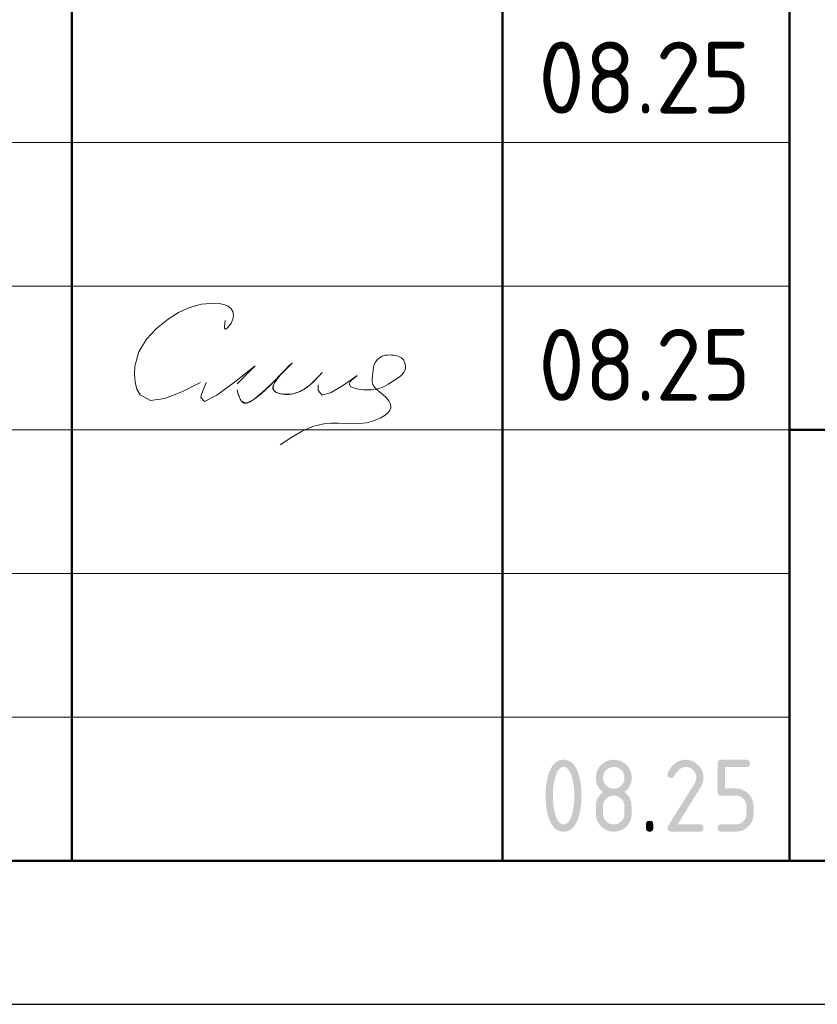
# Model space of a CAD drawing. Header units: millimetres. Extents: x 0 to 30446, y 0 to 14850.
# Tile 14 of 26: x 13409 to 14798, y 0 to 1714. Entities that reach past the tile are written whole.
import ezdxf

# ---------------------------------------------------------------- set-up
doc = ezdxf.new("R2010")
doc.units = ezdxf.units.MM
doc.layers.add('Standard', color=7, linetype='Continuous', lineweight=25)
doc.styles.add('ISOCPEUR', font='txt')

msp = doc.modelspace()

# ---------------------------------------------------------------- hatches: boundary and pattern name
at = {"layer": 'Standard', "linetype": 'Continuous', "lineweight": 25, "transparency": 33554687}
h = msp.add_hatch(color=7, dxfattribs=at)
h.paths.add_polyline_path([(14374.9, 363.1), (14374.9, 367), (14374.7, 370.8), (14374.5, 374.6), (14374.1, 378.2), (14373.7, 381.9), (14373.1, 385.4), (14372.4, 389), (14371.6, 392.4), (14371, 395), (14370.3, 397.3), (14369.6, 399.5), (14368.8, 401.5), (14368, 403.4), (14367.1, 405), (14366.2, 406.6), (14365.3, 407.9), (14364.3, 409.2), (14363.3, 410.2), (14362.2, 411.2), (14361.1, 411.8), (14360, 412.5), (14358.8, 412.8), (14357.5, 413.1), (14356.2, 413.1), (14355, 413.1), (14353.8, 412.8), (14352.6, 412.5), (14351.4, 411.8), (14350.3, 411.2), (14349.3, 410.2), (14348.2, 409.2), (14347.3, 407.9), (14346.3, 406.6), (14345.5, 405), (14344.6, 403.4), (14343.8, 401.4), (14343, 399.5), (14342.3, 397.2), (14341.6, 394.9), (14341, 392.3), (14340.1, 388.8), (14339.5, 385.2), (14338.8, 381.6), (14338.4, 378), (14338, 374.4), (14337.8, 370.6), (14337.6, 366.9), (14337.6, 363.1), (14337.6, 359.3), (14337.8, 355.5), (14338, 351.8), (14338.4, 348.1), (14338.8, 344.5), (14339.4, 340.9), (14340, 337.3), (14340.9, 333.9), (14341.5, 331.3), (14342.2, 329), (14342.9, 326.8), (14343.7, 324.8), (14344.5, 322.9), (14345.4, 321.3), (14346.3, 319.6), (14347.2, 318.4), (14348.2, 317.1), (14349.2, 316.1), (14350.3, 315.1), (14351.4, 314.5), (14352.5, 313.8), (14353.7, 313.5), (14354.9, 313.2), (14356.2, 313.2), (14357.5, 313.2), (14358.8, 313.5), (14360, 313.8), (14361.1, 314.5), (14362.2, 315.1), (14363.3, 316.1), (14364.3, 317.1), (14365.3, 318.4), (14366.2, 319.6), (14367.1, 321.3), (14368, 322.9), (14368.8, 324.8), (14369.6, 326.8), (14370.3, 329), (14371, 331.3), (14371.6, 333.9), (14372.4, 337.3), (14373.1, 340.9), (14373.7, 344.5), (14374.1, 348.1), (14374.5, 351.8), (14374.7, 355.5), (14374.9, 359.3)])
h.paths.add_polyline_path([(14387.4, 363.1), (14387.4, 360.3), (14387.4, 357.7), (14387.3, 355), (14387.1, 352.3), (14386.9, 349.7), (14386.7, 347.2), (14386.4, 344.7), (14386.1, 342.3), (14385.7, 339.9), (14385.3, 337.6), (14384.9, 335.3), (14384.4, 333), (14383.8, 330.8), (14383.2, 328.7), (14382.6, 326.5), (14382, 324.5), (14381, 321.5), (14379.8, 318.9), (14378.6, 316.3), (14377.3, 314.1), (14376, 311.8), (14374.6, 310), (14373.1, 308.1), (14371.5, 306.6), (14369.9, 305.1), (14368.1, 304), (14366.4, 302.9), (14364.5, 302.1), (14362.6, 301.4), (14360.5, 301), (14358.5, 300.6), (14356.2, 300.6), (14354, 300.6), (14352, 301), (14349.9, 301.4), (14348, 302.1), (14346.1, 302.9), (14344.3, 304), (14342.6, 305.1), (14341, 306.6), (14339.4, 308.1), (14337.9, 309.9), (14336.5, 311.8), (14335.2, 314), (14333.9, 316.2), (14332.7, 318.8), (14331.5, 321.4), (14330.5, 324.4), (14329.8, 326.4), (14329.2, 328.6), (14328.6, 330.7), (14328.1, 332.9), (14327.6, 335.2), (14327.2, 337.5), (14326.8, 339.8), (14326.4, 342.2), (14326.1, 344.7), (14325.8, 347.2), (14325.6, 349.7), (14325.4, 352.3), (14325.2, 354.9), (14325.1, 357.6), (14325.1, 360.3), (14325.1, 363.1), (14325.1, 365.9), (14325.1, 368.7), (14325.2, 371.4), (14325.4, 374), (14325.6, 376.6), (14325.8, 379.1), (14326.1, 381.6), (14326.4, 384), (14326.8, 386.5), (14327.2, 388.8), (14327.6, 391.1), (14328.1, 393.3), (14328.6, 395.6), (14329.2, 397.7), (14329.8, 399.8), (14330.5, 401.9), (14331.5, 404.8), (14332.7, 407.4), (14333.9, 410), (14335.2, 412.3), (14336.5, 414.5), (14337.9, 416.4), (14339.4, 418.2), (14341, 419.7), (14342.6, 421.2), (14344.3, 422.3), (14346.1, 423.4), (14348, 424.2), (14349.9, 424.9), (14352, 425.3), (14354, 425.6), (14356.2, 425.6), (14358.5, 425.6), (14360.5, 425.3), (14362.6, 424.9), (14364.5, 424.1), (14366.4, 423.4), (14368.1, 422.3), (14369.9, 421.2), (14371.5, 419.7), (14373.1, 418.2), (14374.6, 416.3), (14376, 414.5), (14377.3, 412.2), (14378.6, 410), (14379.8, 407.4), (14381, 404.8), (14382, 401.8), (14382.6, 399.7), (14383.2, 397.6), (14383.8, 395.5), (14384.4, 393.3), (14384.9, 391), (14385.3, 388.7), (14385.7, 386.4), (14386.1, 384), (14386.4, 381.6), (14386.7, 379.1), (14386.9, 376.5), (14387.1, 373.9), (14387.3, 371.3), (14387.4, 368.6), (14387.4, 365.9)], flags=16)
h = msp.add_hatch(color=7, dxfattribs=at)
h.paths.add_polyline_path([(14443.7, 313.2), (14445.6, 313.2), (14447.4, 313.5), (14449.2, 313.8), (14450.9, 314.5), (14452.6, 315.2), (14454.1, 316.2), (14455.6, 317.2), (14456.9, 318.6), (14458.3, 320), (14459.3, 321.5), (14460.3, 323), (14461, 324.7), (14461.7, 326.3), (14462, 328.1), (14462.3, 329.9), (14462.3, 331.9), (14462.3, 344.4), (14462.3, 346.4), (14462, 348.1), (14461.7, 349.9), (14461, 351.6), (14460.3, 353.3), (14459.3, 354.8), (14458.2, 356.3), (14456.9, 357.7), (14455.5, 359), (14454, 360.1), (14452.5, 361.1), (14450.8, 361.8), (14449.2, 362.5), (14447.4, 362.8), (14445.6, 363.2), (14443.7, 363.2), (14441.7, 363.2), (14439.9, 362.8), (14438.1, 362.5), (14436.5, 361.8), (14434.8, 361.1), (14433.3, 360.1), (14431.8, 359.1), (14430.4, 357.7), (14429.1, 356.3), (14428.1, 354.8), (14427, 353.3), (14426.4, 351.7), (14425.7, 350), (14425.3, 348.2), (14425, 346.4), (14425, 344.4), (14425, 331.9), (14425, 329.9), (14425.3, 328.1), (14425.7, 326.3), (14426.4, 324.7), (14427, 323), (14428.1, 321.5), (14429.1, 320), (14430.4, 318.6), (14431.8, 317.2), (14433.3, 316.2), (14434.8, 315.2), (14436.5, 314.5), (14438.1, 313.8), (14439.9, 313.5), (14441.7, 313.2)])
h.paths.add_polyline_path([(14443.7, 300.6), (14442.1, 300.6), (14440.5, 300.8), (14438.9, 300.9), (14437.4, 301.2), (14435.9, 301.5), (14434.5, 301.9), (14433.1, 302.4), (14431.7, 302.9), (14430.3, 303.5), (14429, 304.2), (14427.7, 304.9), (14426.4, 305.8), (14425.1, 306.6), (14423.9, 307.6), (14422.7, 308.6), (14421.6, 309.8), (14420.5, 310.9), (14419.5, 312.1), (14418.5, 313.3), (14417.6, 314.6), (14416.8, 315.9), (14416, 317.2), (14415.3, 318.5), (14414.8, 319.9), (14414.2, 321.3), (14413.8, 322.7), (14413.3, 324.1), (14413.1, 325.6), (14412.8, 327.1), (14412.6, 328.7), (14412.5, 330.3), (14412.5, 331.9), (14412.5, 344.4), (14412.5, 346.3), (14412.7, 348.2), (14412.9, 350), (14413.3, 351.8), (14413.7, 353.5), (14414.2, 355.2), (14414.8, 356.8), (14415.6, 358.4), (14416.4, 360), (14417.4, 361.4), (14418.4, 362.9), (14419.5, 364.3), (14420.7, 365.7), (14422.1, 366.9), (14423.4, 368.2), (14425, 369.4), (14423.4, 370.6), (14422.1, 371.9), (14420.7, 373.1), (14419.5, 374.5), (14418.4, 375.9), (14417.4, 377.3), (14416.4, 378.8), (14415.6, 380.4), (14414.8, 381.9), (14414.2, 383.6), (14413.7, 385.3), (14413.3, 387), (14412.9, 388.8), (14412.7, 390.6), (14412.5, 392.4), (14412.5, 394.4), (14412.5, 396), (14412.6, 397.6), (14412.8, 399.1), (14413.1, 400.6), (14413.3, 402.1), (14413.8, 403.6), (14414.2, 405), (14414.8, 406.4), (14415.3, 407.8), (14416, 409.1), (14416.8, 410.4), (14417.6, 411.7), (14418.5, 413), (14419.5, 414.2), (14420.5, 415.4), (14421.6, 416.5), (14422.7, 417.6), (14423.9, 418.6), (14425.1, 419.6), (14426.4, 420.5), (14427.7, 421.4), (14429, 422.1), (14430.3, 422.8), (14431.7, 423.4), (14433.1, 423.9), (14434.5, 424.4), (14435.9, 424.8), (14437.4, 425.1), (14438.9, 425.4), (14440.5, 425.5), (14442.1, 425.6), (14443.7, 425.6), (14445.3, 425.6), (14446.9, 425.5), (14448.4, 425.4), (14449.9, 425.1), (14451.4, 424.8), (14452.8, 424.4), (14454.3, 423.9), (14455.7, 423.4), (14457, 422.8), (14458.4, 422.1), (14459.7, 421.4), (14460.9, 420.5), (14462.2, 419.6), (14463.4, 418.6), (14464.6, 417.6), (14465.7, 416.5), (14466.9, 415.4), (14467.9, 414.2), (14468.9, 413), (14469.7, 411.7), (14470.6, 410.4), (14471.3, 409.1), (14472, 407.8), (14472.6, 406.4), (14473.2, 405), (14473.6, 403.6), (14474, 402.1), (14474.3, 400.6), (14474.6, 399.1), (14474.7, 397.6), (14474.9, 396), (14474.9, 394.4), (14474.9, 392.4), (14474.7, 390.6), (14474.5, 388.8), (14474.1, 387), (14473.7, 385.3), (14473.1, 383.6), (14472.5, 381.9), (14471.7, 380.4), (14471, 378.8), (14470, 377.3), (14469, 375.9), (14467.8, 374.5), (14466.7, 373.1), (14465.3, 371.9), (14463.9, 370.6), (14462.3, 369.4), (14464.6, 367.7), (14466.4, 365.8), (14468.3, 363.9), (14469.7, 361.8), (14471.1, 359.7), (14472.1, 357.4), (14473.1, 355.1), (14473.7, 352.6), (14473.9, 352), (14474, 351.2), (14474.1, 350.4), (14474.2, 349.5), (14474.3, 348.5), (14474.4, 347.4), (14474.5, 346.2), (14474.6, 344.9), (14474.6, 343.6), (14474.7, 342.2), (14474.8, 340.7), (14474.8, 339.1), (14474.8, 337.5), (14474.8, 335.7), (14474.9, 333.9), (14474.9, 331.9), (14474.9, 330.3), (14474.7, 328.7), (14474.6, 327.1), (14474.3, 325.6), (14474, 324.1), (14473.6, 322.7), (14473.2, 321.3), (14472.6, 319.9), (14472, 318.5), (14471.3, 317.2), (14470.6, 315.9), (14469.7, 314.6), (14468.9, 313.3), (14467.9, 312.1), (14466.9, 310.9), (14465.7, 309.8), (14464.6, 308.6), (14463.4, 307.6), (14462.2, 306.6), (14460.9, 305.8), (14459.7, 304.9), (14458.4, 304.2), (14457, 303.5), (14455.7, 302.9), (14454.3, 302.4), (14452.8, 301.9), (14451.4, 301.5), (14449.9, 301.2), (14448.4, 300.9), (14446.9, 300.8), (14445.3, 300.6)], flags=16)
h.paths.add_polyline_path([(14443.7, 375.6), (14445.6, 375.6), (14447.4, 376), (14449.2, 376.3), (14450.9, 377), (14452.6, 377.7), (14454.1, 378.7), (14455.6, 379.7), (14456.9, 381.1), (14458.3, 382.4), (14459.3, 383.9), (14460.3, 385.4), (14461, 387.1), (14461.7, 388.8), (14462, 390.6), (14462.3, 392.4), (14462.3, 394.4), (14462.3, 396.3), (14462, 398.1), (14461.7, 399.9), (14461, 401.6), (14460.3, 403.2), (14459.3, 404.7), (14458.2, 406.2), (14456.9, 407.6), (14455.5, 409), (14454, 410), (14452.5, 411.1), (14450.8, 411.7), (14449.2, 412.4), (14447.4, 412.8), (14445.6, 413.1), (14443.7, 413.1), (14441.7, 413.1), (14439.9, 412.8), (14438.1, 412.4), (14436.5, 411.7), (14434.8, 411.1), (14433.3, 410), (14431.8, 409), (14430.4, 407.7), (14429.1, 406.3), (14428.1, 404.8), (14427, 403.3), (14426.4, 401.6), (14425.7, 400), (14425.3, 398.1), (14425, 396.3), (14425, 394.4), (14425, 392.4), (14425.3, 390.6), (14425.7, 388.8), (14426.4, 387.1), (14427, 385.4), (14428.1, 383.9), (14429.1, 382.4), (14430.4, 381.1), (14431.8, 379.7), (14433.3, 378.7), (14434.8, 377.7), (14436.5, 377), (14438.1, 376.3), (14439.9, 376), (14441.7, 375.6)])
for points in [[(14568.6, 425.6), (14570.2, 425.6), (14571.8, 425.5), (14573.3, 425.4), (14574.8, 425.1), (14576.3, 424.8), (14577.8, 424.4), (14579.2, 423.9), (14580.6, 423.4), (14582, 422.8), (14583.3, 422.1), (14584.6, 421.4), (14585.9, 420.5), (14587.1, 419.6), (14588.3, 418.6), (14589.5, 417.6), (14590.7, 416.5), (14591.8, 415.4), (14592.8, 414.2), (14593.8, 413), (14594.7, 411.7), (14595.5, 410.4), (14596.3, 409.1), (14597, 407.8), (14597.5, 406.4), (14598.1, 405), (14598.5, 403.6), (14599, 402.1), (14599.2, 400.6), (14599.5, 399.1), (14599.7, 397.6), (14599.8, 396), (14599.8, 394.4), (14599.8, 392.2), (14599.5, 389.9), (14599.1, 387.7), (14598.4, 385.5), (14597.7, 383.2), (14596.6, 380.9), (14595.6, 378.7), (14594.1, 376.4), (14554.8, 313.2), (14593.6, 313.2), (14594.4, 313.2), (14595, 313.1), (14595.7, 313), (14596.3, 312.8), (14596.9, 312.6), (14597.4, 312.3), (14597.9, 312), (14598.3, 311.6), (14598.7, 311.2), (14598.9, 310.7), (14599.2, 310.2), (14599.4, 309.6), (14599.6, 309.1), (14599.7, 308.4), (14599.8, 307.7), (14599.8, 306.9), (14599.8, 306.1), (14599.7, 305.4), (14599.6, 304.8), (14599.4, 304.2), (14599.2, 303.6), (14598.9, 303.1), (14598.7, 302.6), (14598.3, 302.2), (14597.9, 301.8), (14597.4, 301.5), (14596.9, 301.2), (14596.3, 301), (14595.7, 300.8), (14595, 300.7), (14594.4, 300.6), (14593.6, 300.6), (14543.6, 300.6), (14542.8, 300.6), (14542.1, 300.7), (14541.4, 300.8), (14540.9, 301), (14540.3, 301.2), (14539.8, 301.5), (14539.3, 301.8), (14538.9, 302.2), (14538.5, 302.6), (14538.2, 303.1), (14537.9, 303.6), (14537.7, 304.2), (14537.5, 304.7), (14537.4, 305.4), (14537.3, 306.1), (14537.3, 306.9), (14537.3, 307.8), (14537.6, 308.7), (14537.9, 309.6), (14538.4, 310.5), (14584.2, 384.1), (14585, 385.3), (14585.6, 386.6), (14586.2, 387.9), (14586.5, 389.1), (14586.9, 390.4), (14587.1, 391.7), (14587.3, 393), (14587.3, 394.4), (14587.3, 396.3), (14587, 398.1), (14586.6, 399.9), (14585.9, 401.6), (14585.3, 403.2), (14584.2, 404.7), (14583.2, 406.3), (14581.8, 407.6), (14580.5, 409), (14578.9, 410), (14577.4, 411.1), (14575.8, 411.7), (14574.1, 412.4), (14572.3, 412.8), (14570.5, 413.1), (14568.6, 413.1), (14567.3, 413.1), (14566, 412.9), (14564.7, 412.6), (14563.4, 412.1), (14562.1, 411.6), (14560.9, 410.9), (14559.6, 410.2), (14558.4, 409.2), (14557.2, 408.2), (14556, 407), (14554.8, 405.8), (14553.6, 404.3), (14552.4, 402.8), (14551.3, 401.1), (14550.1, 399.4), (14549, 397.4), (14548.6, 396.6), (14548, 396.1), (14547.5, 395.5), (14546.8, 395.1), (14546.1, 394.8), (14545.3, 394.6), (14544.5, 394.4), (14543.6, 394.4), (14542.8, 394.4), (14542.1, 394.5), (14541.4, 394.6), (14540.9, 394.8), (14540.3, 395), (14539.8, 395.3), (14539.3, 395.5), (14538.9, 395.9), (14538.5, 396.3), (14538.2, 396.8), (14537.9, 397.3), (14537.7, 397.9), (14537.5, 398.5), (14537.4, 399.2), (14537.3, 399.8), (14537.3, 400.6), (14537.3, 401.3), (14537.5, 402), (14537.6, 402.6), (14537.9, 403.2), (14539.4, 406), (14540.9, 408.4), (14542.5, 410.9), (14544.2, 413), (14545.9, 415.1), (14547.7, 416.9), (14549.5, 418.6), (14551.4, 420), (14553.3, 421.4), (14555.3, 422.5), (14557.4, 423.5), (14559.5, 424.2), (14561.7, 424.9), (14563.9, 425.3), (14566.2, 425.6)], [(14624.8, 369.4), (14624.8, 419.4), (14624.8, 420.2), (14624.9, 420.9), (14625, 421.5), (14625.2, 422.1), (14625.4, 422.7), (14625.7, 423.2), (14626, 423.7), (14626.4, 424.1), (14626.7, 424.5), (14627.2, 424.8), (14627.7, 425.1), (14628.3, 425.3), (14628.9, 425.4), (14629.6, 425.5), (14630.3, 425.6), (14631, 425.6), (14674.7, 425.6), (14675.4, 425.6), (14676.1, 425.5), (14676.8, 425.4), (14677.4, 425.3), (14678, 425.1), (14678.5, 424.8), (14679, 424.5), (14679.3, 424.1), (14679.7, 423.7), (14680, 423.2), (14680.3, 422.7), (14680.5, 422.1), (14680.7, 421.5), (14680.8, 420.8), (14680.9, 420.2), (14680.9, 419.4), (14680.9, 418.6), (14680.8, 417.9), (14680.7, 417.2), (14680.5, 416.6), (14680.3, 416.1), (14680, 415.6), (14679.7, 415.1), (14679.3, 414.7), (14679, 414.3), (14678.5, 414), (14678, 413.7), (14677.4, 413.5), (14676.8, 413.3), (14676.1, 413.2), (14675.4, 413.1), (14674.7, 413.1), (14637.3, 413.1), (14637.3, 375.7), (14656, 375.7), (14657.6, 375.7), (14659.2, 375.5), (14660.8, 375.4), (14662.2, 375.1), (14663.7, 374.8), (14665.2, 374.4), (14666.6, 373.9), (14668, 373.4), (14669.4, 372.8), (14670.7, 372.1), (14672, 371.4), (14673.3, 370.5), (14674.5, 369.6), (14675.7, 368.6), (14676.9, 367.6), (14678.1, 366.5), (14679.2, 365.3), (14680.2, 364.1), (14681.2, 362.9), (14682.1, 361.7), (14682.9, 360.4), (14683.6, 359.1), (14684.3, 357.7), (14684.9, 356.4), (14685.5, 355), (14685.9, 353.5), (14686.3, 352.1), (14686.6, 350.6), (14686.9, 349.1), (14687, 347.6), (14687.2, 346), (14687.2, 344.4), (14687.2, 331.9), (14687.2, 330.3), (14687, 328.7), (14686.9, 327.2), (14686.6, 325.7), (14686.3, 324.1), (14685.9, 322.7), (14685.5, 321.3), (14684.9, 319.9), (14684.3, 318.5), (14683.6, 317.2), (14682.9, 315.9), (14682, 314.6), (14681.2, 313.3), (14680.2, 312.1), (14679.2, 310.9), (14678, 309.8), (14676.9, 308.6), (14675.7, 307.6), (14674.5, 306.6), (14673.2, 305.8), (14671.9, 304.9), (14670.6, 304.2), (14669.3, 303.5), (14667.9, 302.9), (14666.5, 302.4), (14665.1, 301.9), (14663.7, 301.5), (14662.2, 301.2), (14660.7, 300.9), (14659.1, 300.8), (14657.6, 300.6), (14656, 300.6), (14631, 300.6), (14630.3, 300.6), (14629.6, 300.7), (14628.9, 300.8), (14628.3, 301), (14627.7, 301.2), (14627.2, 301.5), (14626.7, 301.8), (14626.4, 302.2), (14626, 302.6), (14625.7, 303.1), (14625.4, 303.6), (14625.2, 304.2), (14625, 304.8), (14624.9, 305.4), (14624.8, 306.1), (14624.8, 306.9), (14624.8, 307.7), (14624.9, 308.4), (14625, 309.1), (14625.2, 309.6), (14625.4, 310.2), (14625.7, 310.7), (14626, 311.2), (14626.4, 311.6), (14626.7, 312), (14627.2, 312.3), (14627.7, 312.6), (14628.3, 312.8), (14628.9, 313), (14629.6, 313.1), (14630.3, 313.2), (14631, 313.2), (14656, 313.2), (14657.9, 313.2), (14659.7, 313.5), (14661.5, 313.8), (14663.2, 314.5), (14664.9, 315.2), (14666.4, 316.2), (14667.9, 317.2), (14669.2, 318.6), (14670.6, 320), (14671.6, 321.5), (14672.6, 323), (14673.3, 324.7), (14674, 326.3), (14674.3, 328.1), (14674.7, 329.9), (14674.7, 331.9), (14674.7, 344.4), (14674.7, 346.3), (14674.3, 348.1), (14674, 349.9), (14673.3, 351.6), (14672.6, 353.3), (14671.6, 354.8), (14670.6, 356.3), (14669.2, 357.7), (14667.8, 359), (14666.3, 360.1), (14664.8, 361.1), (14663.1, 361.8), (14661.5, 362.5), (14659.7, 362.8), (14657.9, 363.1), (14656, 363.1), (14631, 363.1), (14630.3, 363.1), (14629.6, 363.2), (14628.9, 363.3), (14628.3, 363.5), (14627.7, 363.7), (14627.2, 364), (14626.7, 364.3), (14626.4, 364.7), (14626, 365.1), (14625.7, 365.6), (14625.4, 366.1), (14625.2, 366.7), (14625, 367.2), (14624.9, 367.9), (14624.8, 368.6)], [(14499.9, 313.2), (14499.9, 313.9), (14500, 314.6), (14500.1, 315.3), (14500.3, 315.9), (14500.5, 316.5), (14500.8, 317), (14501.1, 317.5), (14501.5, 317.9), (14501.9, 318.3), (14502.4, 318.5), (14502.8, 318.8), (14503.4, 319), (14504, 319.2), (14504.7, 319.3), (14505.4, 319.4), (14506.2, 319.4), (14507, 319.4), (14507.6, 319.3), (14508.3, 319.2), (14508.9, 319), (14509.5, 318.8), (14510, 318.5), (14510.5, 318.3), (14510.9, 317.9), (14511.3, 317.5), (14511.6, 317), (14511.8, 316.5), (14512, 315.9), (14512.2, 315.3), (14512.3, 314.6), (14512.4, 313.9), (14512.4, 313.2), (14512.4, 306.9), (14512.4, 306.1), (14512.3, 305.4), (14512.2, 304.8), (14512, 304.2), (14511.8, 303.6), (14511.6, 303.1), (14511.3, 302.6), (14510.9, 302.2), (14510.5, 301.8), (14510, 301.5), (14509.5, 301.2), (14508.9, 301), (14508.3, 300.8), (14507.6, 300.7), (14507, 300.6), (14506.2, 300.6), (14505.4, 300.6), (14504.7, 300.7), (14504, 300.8), (14503.4, 301), (14502.8, 301.2), (14502.4, 301.5), (14501.9, 301.8), (14501.5, 302.2), (14501.1, 302.6), (14500.8, 303.1), (14500.5, 303.6), (14500.3, 304.2), (14500.1, 304.8), (14500, 305.4), (14499.9, 306.1), (14499.9, 306.9)]]:
    msp.add_hatch(color=7, dxfattribs=at).paths.add_polyline_path(points, flags=16)

# ---------------------------------------------------------------- linework, layer by layer
at = {"layer": 'Standard', "color": 7, "linetype": 'Continuous', "lineweight": 50, "transparency": 33554687}
for p, q in [((13500, 250), (13500, 3000)), ((14250, 250), (14250, 3000)), ((14750, 250), (14750, 3000)), ((14750, 1000), (20750, 1000))]:
    msp.add_line(p, q, dxfattribs=at)
at = {"layer": 'Standard', "color": 7, "linetype": 'Continuous', "lineweight": 13, "transparency": 33554687}
for p, q in [((11500, 1500), (14750, 1500)), ((11500, 1250), (14750, 1250)), ((11500, 1250), (14750, 1250)), ((11500, 1000), (14750, 1000)), ((11500, 1000), (14750, 1000)), ((11500, 750), (14750, 750)), ((11500, 500), (14750, 500))]:
    msp.add_line(p, q, dxfattribs=at)
at = {"layer": 'Standard', "color": 7, "linetype": 'Continuous', "lineweight": 25, "transparency": 33554687}
msp.add_line((11500, 250), (20750, 250), dxfattribs=at)
msp.add_line((11500, 250), (20750, 250), dxfattribs=at)
msp.add_line((11500, 250), (20750, 250), dxfattribs=at)
msp.add_lwpolyline([(0, 0), (21000, 0), (21000, 14850), (0, 14850), (0, 0)], close=True, dxfattribs=at)
at = {"layer": 'Standard', "color": 7, "linetype": 'Continuous', "lineweight": 50, "transparency": 33554687}
msp.add_lwpolyline([(1000, 14600), (20750, 14600), (20750, 250), (1000, 250), (1000, 14600)], close=True, dxfattribs=at)
at = {"layer": 'Standard', "color": 250, "linetype": 'Continuous', "lineweight": 18, "true_color": 0x2d2d2d, "transparency": 33554687}
for points in [[(13766.8, 1190.3), (13766.1, 1185), (13765.6, 1180.4), (13765.8, 1176.9), (13766.8, 1175.3), (13768.9, 1175.8), (13771.7, 1178.2), (13774.7, 1181.7), (13777.4, 1185.9), (13780.3, 1192.9), (13781.2, 1199.7), (13780.2, 1205.8), (13777.4, 1210.9), (13772, 1215.5), (13764.8, 1218.4), (13756.6, 1219.9), (13748, 1220.5), (13725.6, 1218.8), (13705, 1213), (13685.8, 1204), (13667.7, 1192.5), (13647.5, 1176.5), (13629.9, 1157.8), (13616.6, 1136), (13609.4, 1110.8), (13608.7, 1096.7), (13609.9, 1082.9), (13613.3, 1070.5), (13618.7, 1060.7), (13636.7, 1051.3), (13661.8, 1054.6), (13691.6, 1066.3), (13723.8, 1082.2)], [(13935.9, 1099.6), (13935.6, 1099.3), (13935.4, 1099), (13935.1, 1098.7), (13934.9, 1098.4), (13931.1, 1094.4), (13927.3, 1090.3), (13923.4, 1086.4), (13919.4, 1082.5), (13916.8, 1080.2), (13914.3, 1078), (13911.6, 1075.9), (13908.9, 1073.8), (13906.6, 1072.3), (13904.3, 1070.8), (13902, 1069.4), (13899.5, 1068), (13897.4, 1067), (13895.2, 1066), (13893, 1065.1), (13890.8, 1064.3), (13888.7, 1063.6), (13886.5, 1063), (13884.4, 1062.5), (13882.2, 1062.2), (13880, 1061.9), (13877.9, 1061.7), (13875.7, 1061.6), (13873.6, 1061.5), (13871.4, 1061.6), (13869.2, 1061.8), (13867, 1062), (13864.8, 1062.4), (13863.1, 1062.7), (13861.3, 1063.2), (13859.6, 1063.7), (13857.9, 1064.3), (13856.8, 1064.7), (13855.7, 1065.2), (13854.7, 1065.8), (13853.7, 1066.5), (13853.1, 1066.9), (13852.6, 1067.4), (13852, 1067.9), (13851.5, 1068.5), (13851.2, 1069), (13850.9, 1069.5), (13850.7, 1070.1), (13850.4, 1070.6), (13850.3, 1071.2), (13850.1, 1071.9), (13850.1, 1072.5), (13850, 1073.2), (13850.1, 1074.1), (13850.2, 1075), (13850.4, 1075.8), (13850.6, 1076.7), (13851, 1078.1), (13851.6, 1079.4), (13852.2, 1080.7), (13852.8, 1081.9), (13854.1, 1084), (13855.4, 1085.9), (13856.8, 1087.9), (13858.2, 1089.8), (13860.9, 1093.2), (13863.7, 1096.5), (13866.6, 1099.7), (13869.7, 1102.8), (13873.1, 1106), (13876.6, 1109.2), (13880, 1112.6), (13883.4, 1116.2), (13883.5, 1116.3), (13883.6, 1116.4), (13883.7, 1116.5), (13883.8, 1116.6), (13883.8, 1116.6), (13883.8, 1116.6), (13883.8, 1116.6), (13883.8, 1116.6), (13883.8, 1116.6), (13883.8, 1116.6), (13883.8, 1116.6), (13883.8, 1116.6), (13883.8, 1116.6), (13883.8, 1116.6), (13883.8, 1116.6), (13883.8, 1116.6), (13883.8, 1116.6), (13883.8, 1116.6), (13883.8, 1116.5), (13883.8, 1116.5), (13883.8, 1116.5), (13883.7, 1116.4), (13883.6, 1116.3), (13883.6, 1116.2), (13877.4, 1110.8), (13871.8, 1105.2), (13866.4, 1099.5), (13861.1, 1093.8), (13853.5, 1085.9), (13845.6, 1078), (13837.6, 1070.4), (13829.3, 1062.9), (13826.5, 1060.4), (13823.6, 1057.9), (13820.6, 1055.5), (13817.6, 1053.3), (13815.8, 1052), (13814, 1050.8), (13812.2, 1049.7), (13810.2, 1048.7), (13809, 1048.2), (13807.8, 1047.7), (13806.6, 1047.3), (13805.3, 1046.9), (13804.4, 1046.7), (13803.5, 1046.6), (13802.6, 1046.6), (13801.7, 1046.6), (13801, 1046.7), (13800.3, 1046.8), (13799.7, 1046.9), (13799, 1047.2), (13798.4, 1047.4), (13797.8, 1047.8), (13797.2, 1048.1), (13796.6, 1048.6), (13796, 1049.1), (13795.4, 1049.7), (13794.9, 1050.4), (13794.4, 1051.1), (13793.6, 1052.3), (13792.9, 1053.6), (13792.3, 1054.9), (13791.7, 1056.3), (13790.5, 1059.6), (13789.4, 1062.9), (13788.5, 1066.3), (13787.6, 1069.8)], [(13787.6, 1069.8), (13789.2, 1063.9), (13790.9, 1058.5), (13792.8, 1053.7), (13795.1, 1050), (13804.3, 1046.7), (13816.6, 1052.6), (13831.4, 1064.8), (13848, 1080.8), (13861.9, 1094.6), (13874.2, 1106.7), (13882.1, 1114.7), (13883.3, 1116.2), (13880.8, 1113.9), (13876.6, 1109.8), (13871.3, 1104.5), (13865.6, 1098.5), (13858.5, 1090.1), (13852.9, 1082), (13850.1, 1074.6), (13851.5, 1068.6), (13854.5, 1065.9), (13858.9, 1063.9), (13864, 1062.5), (13869.5, 1061.8), (13882.4, 1062.2), (13894.2, 1065.6), (13905, 1071.2), (13914.7, 1078.4), (13920.3, 1083.4), (13925.6, 1088.6), (13930.8, 1094.1), (13935.9, 1099.6)], [(13996.9, 1094.4), (13991.9, 1090.7), (13987.5, 1087), (13984.3, 1083.5), (13982.8, 1080.3), (13986, 1075), (13995.6, 1071.5), (14008.5, 1069.6), (14021.7, 1069.7), (14033, 1071.6), (14042.4, 1075.1), (14051, 1079.7), (14059.8, 1085.2), (14066.7, 1089.4), (14073.1, 1094.2), (14078.3, 1099.7), (14081, 1106.4), (14081.1, 1111.6), (14079.8, 1116.9), (14077.3, 1121.7), (14073.7, 1125.5), (14070.7, 1127.2), (14067.4, 1128.4), (14063.9, 1129.2), (14060.3, 1129.7), (14056.5, 1130.1), (14052.8, 1130.3), (14049.1, 1130.2), (14045.4, 1129.7), (14040.3, 1128), (14035.7, 1125.4), (14031.6, 1121.9), (14028.5, 1117.9), (14026.5, 1113.6), (14025.3, 1109), (14024.6, 1104.1), (14024, 1099.1), (14023.3, 1093.8), (14022.9, 1088.6), (14023, 1083.6), (14024, 1079.1), (14026.8, 1074.3), (14031.1, 1070), (14036.2, 1065.8), (14041.7, 1061.4), (14047.3, 1056.1), (14051.9, 1050.3), (14054.8, 1044.4), (14055.4, 1038.5), (14053.3, 1033.3), (14049.2, 1028.6), (14043.8, 1024.4), (14037.7, 1020.8), (14025.4, 1015.5), (14013.3, 1012.4), (14001, 1011), (13988.7, 1010.7), (13976.2, 1011.2), (13963.5, 1011.7), (13951, 1011.7), (13938.7, 1010.7), (13918.8, 1005.6), (13899.7, 997), (13881.1, 986.1), (13862.9, 974)], [(13733.8, 1082.2), (13730.7, 1074.8), (13728, 1067.8), (13725.8, 1061.5), (13724.6, 1056.3), (13731.1, 1049.3), (13752.3, 1060.2), (13783.4, 1082.9), (13819.4, 1111.6)], [(13819.4, 1111.6), (13811.4, 1103.6), (13803.5, 1095.7), (13795.5, 1087.7), (13787.6, 1079.8)], [(13928.8, 1078.4), (13928.7, 1075.7), (13928.6, 1073.1), (13928.6, 1070.6), (13928.8, 1068.4), (13936, 1060.6), (13951.6, 1065.1), (13972.9, 1077.7), (13996.9, 1094.4)]]:
    msp.add_lwpolyline(points, dxfattribs=at)

# ---------------------------------------------------------------- texts
at = {"layer": 'Standard', "color": 7, "linetype": 'Continuous', "lineweight": 25, "transparency": 33554687, "char_height": 125, "width": 445.84, "attachment_point": 7, "style": 'ISOCPEUR'}
for insert in [(14312.5, 1550.6), (14312.5, 1050.6)]:
    msp.add_mtext('\\W0.94;08.25', dxfattribs=dict(at, insert=insert))

doc.saveas('drawing.dxf')
